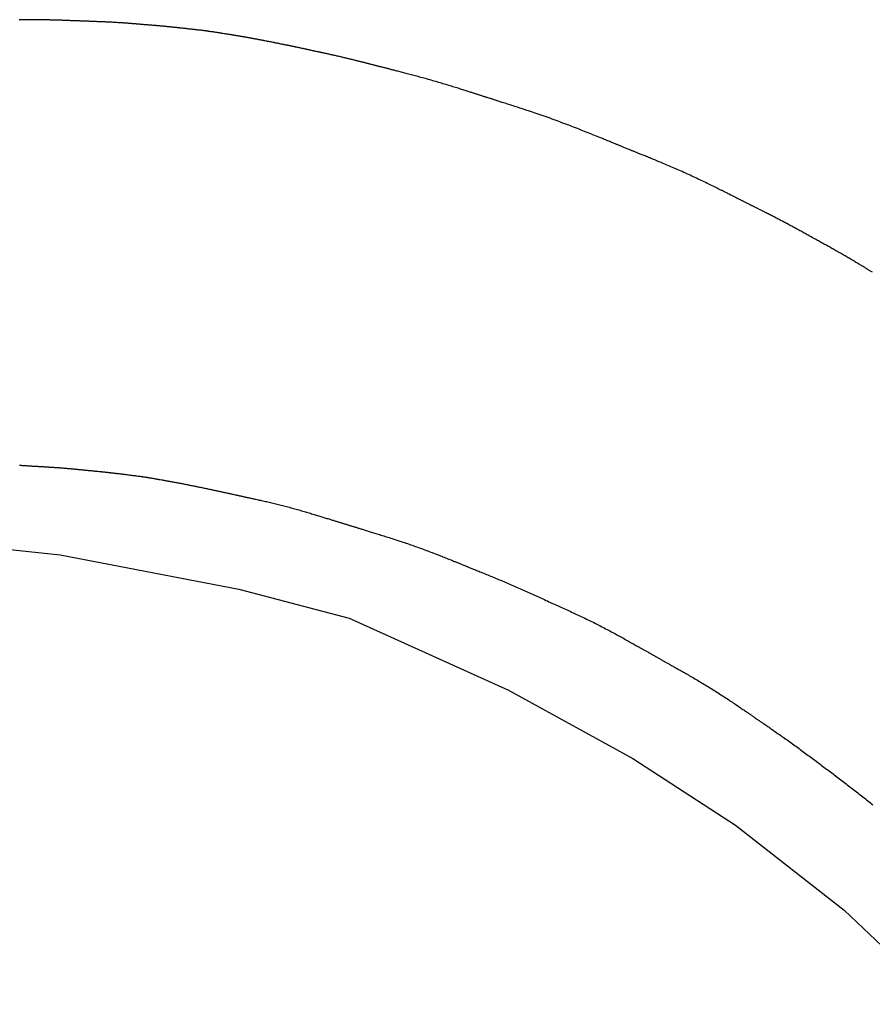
# Model space of a CAD drawing. Header units: millimetres. Extents: x -4577 to 1032787, y -66234 to 201209.
# Tile 146 of 256: x 4369.36 to 4371.07, y -8941 to -8939.02. Entities that reach past the tile are written whole.
import ezdxf

# ---------------------------------------------------------------- set-up
doc = ezdxf.new("R2010")
doc.units = ezdxf.units.MM
doc.linetypes.add('510_5_2OG_ELT_1004$0$11-07-22_DS_2OG$0$AUSGEZOGEN', pattern=[0])
doc.layers.add('510_5_2OG_ELT_1004$0$11-07-22_DS_2OG$0$EBENE_1', color=8, linetype='510_5_2OG_ELT_1004$0$11-07-22_DS_2OG$0$AUSGEZOGEN')

# ---------------------------------------------------------------- blocks, each defined once
blk = doc.blocks.new('510_5_2OG_ELT_1004')
at = {"layer": '510_5_2OG_ELT_1004$0$11-07-22_DS_2OG$0$EBENE_1'}
for p, q in [((4369.0801, -8940.0087), (4369.4435, -8940.0477)), ((4369.4435, -8940.0477), (4369.8019, -8940.1169)), ((4369.8019, -8940.1169), (4370.0228, -8940.1745)), ((4370.0228, -8940.1745), (4370.3426, -8940.3192)), ((4370.3426, -8940.3192), (4370.5917, -8940.4564)), ((4370.5917, -8940.4564), (4370.7981, -8940.5904)), ((4370.7981, -8940.5904), (4371.0157, -8940.7607)), ((4371.0157, -8940.7607), (4371.2155, -8940.9495))]:
    blk.add_line(p, q, dxfattribs=at)
for points in [[(4369.3617, -8939.868), (4369.3633, -8939.8681), (4369.3648, -8939.8681), (4369.3663, -8939.8682), (4369.3677, -8939.8683), (4369.3691, -8939.8684), (4369.3703, -8939.8685), (4369.3716, -8939.8685), (4369.3727, -8939.8686), (4369.3738, -8939.8687), (4369.3759, -8939.8688), (4369.3777, -8939.8689), (4369.3794, -8939.869), (4369.3808, -8939.8691), (4369.3822, -8939.8692), (4369.3834, -8939.8692), (4369.3854, -8939.8694), (4369.3871, -8939.8695), (4369.3885, -8939.8695), (4369.39, -8939.8696), (4369.3914, -8939.8697), (4369.393, -8939.8698), (4369.3948, -8939.8699), (4369.3958, -8939.87), (4369.3969, -8939.87), (4369.3981, -8939.8701), (4369.3994, -8939.8702), (4369.4008, -8939.8703), (4369.4024, -8939.8704), (4369.4041, -8939.8705), (4369.4069, -8939.8706), (4369.4079, -8939.8707), (4369.409, -8939.8707), (4369.4101, -8939.8708), (4369.4112, -8939.8709), (4369.4124, -8939.8709), (4369.4136, -8939.871), (4369.4148, -8939.8711), (4369.4161, -8939.8712), (4369.4174, -8939.8713), (4369.4187, -8939.8713), (4369.4201, -8939.8714), (4369.4214, -8939.8715), (4369.4228, -8939.8716), (4369.4242, -8939.8717), (4369.4257, -8939.8718), (4369.4271, -8939.8719), (4369.4286, -8939.872), (4369.4301, -8939.8721), (4369.4316, -8939.8722), (4369.4331, -8939.8723), (4369.4346, -8939.8724), (4369.4362, -8939.8725), (4369.4377, -8939.8726), (4369.4393, -8939.8727), (4369.4409, -8939.8728), (4369.4424, -8939.8729), (4369.444, -8939.8731), (4369.4456, -8939.8732), (4369.4472, -8939.8733), (4369.4487, -8939.8734), (4369.4503, -8939.8736), (4369.4519, -8939.8737), (4369.4535, -8939.8738), (4369.455, -8939.874), (4369.4566, -8939.8741), (4369.4581, -8939.8742), (4369.4596, -8939.8744), (4369.4612, -8939.8745), (4369.4627, -8939.8746), (4369.4642, -8939.8748), (4369.4656, -8939.8749), (4369.4671, -8939.875), (4369.4685, -8939.8752), (4369.4699, -8939.8753), (4369.4713, -8939.8754), (4369.4727, -8939.8755), (4369.4741, -8939.8757), (4369.4754, -8939.8758), (4369.4767, -8939.8759), (4369.4779, -8939.876), (4369.4791, -8939.8762), (4369.4803, -8939.8763), (4369.4815, -8939.8764), (4369.4826, -8939.8765), (4369.4837, -8939.8766), (4369.4847, -8939.8767), (4369.4867, -8939.8769), (4369.4884, -8939.8771), (4369.4901, -8939.8772), (4369.4915, -8939.8774), (4369.4928, -8939.8775), (4369.4939, -8939.8776), (4369.4959, -8939.8778), (4369.4974, -8939.878), (4369.4995, -8939.8782), (4369.5021, -8939.8784), (4369.5031, -8939.8785), (4369.5043, -8939.8787), (4369.5057, -8939.8788), (4369.5075, -8939.879), (4369.5085, -8939.8791), (4369.5096, -8939.8792), (4369.5109, -8939.8793), (4369.5122, -8939.8794), (4369.5137, -8939.8796), (4369.5153, -8939.8797), (4369.5171, -8939.8799), (4369.5189, -8939.8801), (4369.5217, -8939.8804), (4369.5227, -8939.8805), (4369.5238, -8939.8806), (4369.5248, -8939.8807), (4369.5259, -8939.8808), (4369.5269, -8939.8809), (4369.528, -8939.881), (4369.5291, -8939.8811), (4369.5302, -8939.8813), (4369.5313, -8939.8814), (4369.5324, -8939.8815), (4369.5336, -8939.8816), (4369.5347, -8939.8817), (4369.5359, -8939.8819), (4369.537, -8939.882), (4369.5382, -8939.8821), (4369.5393, -8939.8822), (4369.5405, -8939.8824), (4369.5417, -8939.8825), (4369.5428, -8939.8826), (4369.544, -8939.8828), (4369.5451, -8939.8829), (4369.5463, -8939.883), (4369.5475, -8939.8832), (4369.5486, -8939.8833), (4369.5497, -8939.8834), (4369.5509, -8939.8836), (4369.552, -8939.8837), (4369.5531, -8939.8838), (4369.5542, -8939.8839), (4369.5553, -8939.8841), (4369.5563, -8939.8842), (4369.5574, -8939.8843), (4369.5584, -8939.8844), (4369.5594, -8939.8846), (4369.5614, -8939.8848), (4369.5633, -8939.885), (4369.5651, -8939.8853), (4369.5667, -8939.8855), (4369.5683, -8939.8857), (4369.5697, -8939.8858), (4369.571, -8939.886), (4369.5721, -8939.8861), (4369.574, -8939.8864), (4369.5754, -8939.8865), (4369.5774, -8939.8868), (4369.5806, -8939.8872), (4369.5819, -8939.8873), (4369.5836, -8939.8876), (4369.5846, -8939.8877), (4369.5858, -8939.8878), (4369.5871, -8939.888), (4369.5885, -8939.8882), (4369.5901, -8939.8884), (4369.5917, -8939.8886), (4369.5934, -8939.8888), (4369.5952, -8939.889), (4369.5971, -8939.8893), (4369.6, -8939.8896), (4369.601, -8939.8898), (4369.602, -8939.8899), (4369.603, -8939.8901), (4369.604, -8939.8902), (4369.6051, -8939.8903), (4369.6061, -8939.8905), (4369.6071, -8939.8906), (4369.6082, -8939.8908), (4369.6092, -8939.8909), (4369.6103, -8939.8911), (4369.6113, -8939.8913), (4369.6124, -8939.8914), (4369.6135, -8939.8916), (4369.6145, -8939.8917), (4369.6156, -8939.8919), (4369.6166, -8939.8921), (4369.6176, -8939.8922), (4369.6187, -8939.8924), (4369.6197, -8939.8926), (4369.6207, -8939.8927), (4369.6217, -8939.8929), (4369.6237, -8939.8932), (4369.6256, -8939.8935), (4369.6274, -8939.8939), (4369.6292, -8939.8942), (4369.6309, -8939.8944), (4369.6325, -8939.8947), (4369.6341, -8939.895), (4369.6355, -8939.8952), (4369.6368, -8939.8955), (4369.6379, -8939.8957), (4369.6399, -8939.896), (4369.6414, -8939.8963), (4369.6437, -8939.8967), (4369.647, -8939.8973), (4369.6483, -8939.8975), (4369.65, -8939.8978), (4369.651, -8939.898), (4369.6521, -8939.8982), (4369.6533, -8939.8984), (4369.6546, -8939.8986), (4369.656, -8939.8989), (4369.6575, -8939.8991), (4369.6591, -8939.8994), (4369.6608, -8939.8997), (4369.6625, -8939.9), (4369.6642, -8939.9003), (4369.666, -8939.9007), (4369.6679, -8939.901), (4369.6697, -8939.9013), (4369.6716, -8939.9017), (4369.6735, -8939.902), (4369.6754, -8939.9024), (4369.6773, -8939.9028), (4369.6792, -8939.9031), (4369.6811, -8939.9035), (4369.683, -8939.9038), (4369.6849, -8939.9042), (4369.6868, -8939.9046), (4369.6886, -8939.9049), (4369.6905, -8939.9053), (4369.6924, -8939.9057), (4369.6943, -8939.9061), (4369.6962, -8939.9064), (4369.6981, -8939.9068), (4369.7, -8939.9072), (4369.7019, -8939.9076), (4369.7038, -8939.9079), (4369.7057, -8939.9083), (4369.7076, -8939.9087), (4369.7095, -8939.9091), (4369.7114, -8939.9094), (4369.7133, -8939.9098), (4369.7151, -8939.9102), (4369.717, -8939.9106), (4369.7189, -8939.911), (4369.7208, -8939.9113), (4369.7227, -8939.9117), (4369.7246, -8939.9121), (4369.7265, -8939.9125), (4369.7284, -8939.9129), (4369.7303, -8939.9133), (4369.7322, -8939.9137), (4369.734, -8939.9141), (4369.7359, -8939.9145), (4369.7378, -8939.9149), (4369.7397, -8939.9153), (4369.7416, -8939.9157), (4369.7435, -8939.9161), (4369.7454, -8939.9165), (4369.7472, -8939.9169), (4369.7491, -8939.9173), (4369.751, -8939.9177), (4369.7529, -8939.9181), (4369.7547, -8939.9185), (4369.7566, -8939.9189), (4369.7584, -8939.9193), (4369.7603, -8939.9197), (4369.7622, -8939.9201), (4369.764, -8939.9205), (4369.7659, -8939.9209), (4369.7677, -8939.9213), (4369.7696, -8939.9217), (4369.7714, -8939.9221), (4369.7732, -8939.9225), (4369.7751, -8939.9229), (4369.7769, -8939.9233), (4369.7788, -8939.9237), (4369.7806, -8939.9241), (4369.7824, -8939.9245), (4369.7843, -8939.9249), (4369.7861, -8939.9253), (4369.7879, -8939.9257), (4369.7898, -8939.9262), (4369.7916, -8939.9266), (4369.7945, -8939.9272), (4369.7955, -8939.9274), (4369.7965, -8939.9276), (4369.7975, -8939.9279), (4369.7986, -8939.9281), (4369.7997, -8939.9283), (4369.8008, -8939.9286), (4369.8019, -8939.9288), (4369.8031, -8939.9291), (4369.8043, -8939.9293), (4369.8055, -8939.9296), (4369.8068, -8939.9299), (4369.8081, -8939.9302), (4369.8094, -8939.9304), (4369.8108, -8939.9308), (4369.8123, -8939.9311), (4369.8138, -8939.9314), (4369.8153, -8939.9317), (4369.8169, -8939.9321), (4369.8185, -8939.9324), (4369.8202, -8939.9328), (4369.822, -8939.9332), (4369.8238, -8939.9336), (4369.8257, -8939.934), (4369.8276, -8939.9344), (4369.8296, -8939.9349), (4369.8317, -8939.9353), (4369.8338, -8939.9358), (4369.8359, -8939.9362), (4369.8381, -8939.9367), (4369.8404, -8939.9372), (4369.8427, -8939.9377), (4369.845, -8939.9383), (4369.8474, -8939.9388), (4369.8498, -8939.9393), (4369.8523, -8939.9399), (4369.8548, -8939.9405), (4369.8573, -8939.941), (4369.8598, -8939.9416), (4369.8624, -8939.9422), (4369.865, -8939.9428), (4369.8676, -8939.9435), (4369.8703, -8939.9441), (4369.8729, -8939.9447), (4369.8756, -8939.9454), (4369.8783, -8939.946), (4369.881, -8939.9467), (4369.8838, -8939.9474), (4369.8865, -8939.9481), (4369.8892, -8939.9488), (4369.892, -8939.9495), (4369.8947, -8939.9502), (4369.8975, -8939.9509), (4369.9002, -8939.9516), (4369.903, -8939.9523), (4369.9057, -8939.9531), (4369.9084, -8939.9538), (4369.9112, -8939.9546), (4369.9139, -8939.9553), (4369.9166, -8939.9561), (4369.9193, -8939.9568), (4369.9219, -8939.9576), (4369.9246, -8939.9584), (4369.9272, -8939.9591), (4369.9299, -8939.9599), (4369.9325, -8939.9606), (4369.9351, -8939.9614), (4369.9376, -8939.9622), (4369.9402, -8939.9629), (4369.9427, -8939.9637), (4369.9452, -8939.9644), (4369.9476, -8939.9652), (4369.9501, -8939.9659), (4369.9525, -8939.9666), (4369.9548, -8939.9673), (4369.9572, -8939.968), (4369.9595, -8939.9687), (4369.9617, -8939.9694), (4369.9639, -8939.9701), (4369.9661, -8939.9708), (4369.9683, -8939.9714), (4369.9704, -8939.9721), (4369.9724, -8939.9727), (4369.9744, -8939.9733), (4369.9764, -8939.974), (4369.9783, -8939.9745), (4369.9802, -8939.9751), (4369.982, -8939.9757), (4369.9839, -8939.9763), (4369.9856, -8939.9768), (4369.9874, -8939.9773), (4369.9891, -8939.9779), (4369.9907, -8939.9784), (4369.9924, -8939.9789), (4369.994, -8939.9794), (4369.9956, -8939.9799), (4369.9971, -8939.9803), (4369.9986, -8939.9808), (4370.0002, -8939.9813), (4370.0016, -8939.9817), (4370.0031, -8939.9822), (4370.0046, -8939.9826), (4370.006, -8939.9831), (4370.0074, -8939.9835), (4370.0088, -8939.9839), (4370.0102, -8939.9844), (4370.0116, -8939.9848), (4370.013, -8939.9852), (4370.0143, -8939.9856), (4370.0157, -8939.9861), (4370.0171, -8939.9865), (4370.0184, -8939.9869), (4370.0198, -8939.9873), (4370.0211, -8939.9877), (4370.0225, -8939.9881), (4370.0238, -8939.9886), (4370.0252, -8939.989), (4370.0265, -8939.9894), (4370.0279, -8939.9898), (4370.0293, -8939.9903), (4370.0307, -8939.9907), (4370.0322, -8939.9911), (4370.0336, -8939.9916), (4370.0351, -8939.992), (4370.0365, -8939.9925), (4370.0381, -8939.993), (4370.0396, -8939.9934), (4370.0412, -8939.9939), (4370.0428, -8939.9944), (4370.0444, -8939.9949), (4370.0461, -8939.9954), (4370.0478, -8939.9959), (4370.0495, -8939.9965), (4370.0513, -8939.997), (4370.0531, -8939.9976), (4370.055, -8939.9982), (4370.0569, -8939.9988), (4370.0589, -8939.9994), (4370.0609, -8940), (4370.0629, -8940.0006), (4370.0651, -8940.0013), (4370.0673, -8940.002), (4370.0695, -8940.0026), (4370.0718, -8940.0034), (4370.0742, -8940.0041), (4370.0766, -8940.0048), (4370.0791, -8940.0056), (4370.0816, -8940.0064), (4370.0842, -8940.0072), (4370.0868, -8940.008), (4370.0895, -8940.0088), (4370.0922, -8940.0097), (4370.095, -8940.0106), (4370.0978, -8940.0114), (4370.1006, -8940.0123), (4370.1035, -8940.0132), (4370.1064, -8940.0142), (4370.1093, -8940.0151), (4370.1123, -8940.0161), (4370.1153, -8940.017), (4370.1183, -8940.018), (4370.1214, -8940.019), (4370.1244, -8940.02), (4370.1275, -8940.021), (4370.1306, -8940.0221), (4370.1337, -8940.0231), (4370.1368, -8940.0242), (4370.14, -8940.0252), (4370.1431, -8940.0263), (4370.1463, -8940.0274), (4370.1494, -8940.0285), (4370.1526, -8940.0296), (4370.1557, -8940.0307), (4370.1589, -8940.0318), (4370.162, -8940.033), (4370.1652, -8940.0341), (4370.1683, -8940.0352), (4370.1714, -8940.0364), (4370.1745, -8940.0375), (4370.1775, -8940.0387), (4370.1805, -8940.0398), (4370.1836, -8940.0409), (4370.1865, -8940.0421), (4370.1895, -8940.0432), (4370.1923, -8940.0443), (4370.1952, -8940.0454), (4370.198, -8940.0465), (4370.2008, -8940.0476), (4370.2035, -8940.0486), (4370.2061, -8940.0497), (4370.2087, -8940.0507), (4370.2112, -8940.0517), (4370.2137, -8940.0527), (4370.2161, -8940.0536), (4370.2184, -8940.0545), (4370.2206, -8940.0554), (4370.2228, -8940.0563), (4370.2248, -8940.0571), (4370.2268, -8940.0579), (4370.2287, -8940.0587), (4370.2305, -8940.0594), (4370.2322, -8940.0601), (4370.2339, -8940.0608), (4370.2354, -8940.0614), (4370.2368, -8940.0619), (4370.2381, -8940.0625), (4370.2393, -8940.063), (4370.2404, -8940.0634), (4370.2415, -8940.0638), (4370.2433, -8940.0646), (4370.2449, -8940.0652), (4370.2461, -8940.0657), (4370.248, -8940.0665), (4370.249, -8940.0669), (4370.2509, -8940.0677), (4370.2523, -8940.0682), (4370.2533, -8940.0686), (4370.2546, -8940.0691), (4370.257, -8940.0701), (4370.2579, -8940.0705), (4370.259, -8940.0709), (4370.2601, -8940.0714), (4370.2613, -8940.0719), (4370.2626, -8940.0724), (4370.264, -8940.0729), (4370.2655, -8940.0735), (4370.2671, -8940.0742), (4370.2688, -8940.0749), (4370.2706, -8940.0756), (4370.2724, -8940.0764), (4370.2744, -8940.0772), (4370.2765, -8940.078), (4370.2786, -8940.0789), (4370.2808, -8940.0798), (4370.2831, -8940.0807), (4370.2854, -8940.0816), (4370.2879, -8940.0826), (4370.2904, -8940.0836), (4370.2929, -8940.0847), (4370.2955, -8940.0858), (4370.2982, -8940.0869), (4370.3009, -8940.088), (4370.3036, -8940.0891), (4370.3064, -8940.0903), (4370.3093, -8940.0914), (4370.3121, -8940.0926), (4370.315, -8940.0938), (4370.318, -8940.0951), (4370.3209, -8940.0963), (4370.3239, -8940.0976), (4370.3269, -8940.0988), (4370.3299, -8940.1001), (4370.333, -8940.1014), (4370.336, -8940.1027), (4370.339, -8940.104), (4370.3421, -8940.1053), (4370.3451, -8940.1066), (4370.3482, -8940.1079), (4370.3512, -8940.1092), (4370.3542, -8940.1105), (4370.3573, -8940.1119), (4370.3603, -8940.1132), (4370.3634, -8940.1145), (4370.3664, -8940.1159), (4370.3694, -8940.1172), (4370.3724, -8940.1185), (4370.3755, -8940.1199), (4370.3785, -8940.1212), (4370.3815, -8940.1226), (4370.3845, -8940.1239), (4370.3876, -8940.1253), (4370.3906, -8940.1267), (4370.3936, -8940.128), (4370.3966, -8940.1294), (4370.3997, -8940.1307), (4370.4027, -8940.1321), (4370.4057, -8940.1335), (4370.4087, -8940.1348), (4370.4117, -8940.1362), (4370.4147, -8940.1376), (4370.4178, -8940.139), (4370.4208, -8940.1403), (4370.4238, -8940.1417), (4370.4268, -8940.1431), (4370.4298, -8940.1444), (4370.4328, -8940.1458), (4370.4359, -8940.1472), (4370.4389, -8940.1486), (4370.4419, -8940.1499), (4370.4449, -8940.1513), (4370.4479, -8940.1527), (4370.4509, -8940.1541), (4370.4539, -8940.1554), (4370.457, -8940.1568), (4370.46, -8940.1582), (4370.463, -8940.1596), (4370.466, -8940.161), (4370.469, -8940.1624), (4370.472, -8940.1638), (4370.475, -8940.1652), (4370.478, -8940.1666), (4370.481, -8940.168), (4370.484, -8940.1694), (4370.487, -8940.1708), (4370.49, -8940.1722), (4370.493, -8940.1736), (4370.4959, -8940.1751), (4370.4989, -8940.1765), (4370.5019, -8940.178), (4370.5049, -8940.1794), (4370.5079, -8940.1809), (4370.5108, -8940.1823), (4370.5138, -8940.1838), (4370.5168, -8940.1853), (4370.5197, -8940.1868), (4370.5227, -8940.1883), (4370.5256, -8940.1898), (4370.5286, -8940.1913), (4370.5315, -8940.1928), (4370.5344, -8940.1943), (4370.5373, -8940.1959), (4370.5402, -8940.1974), (4370.5431, -8940.1989), (4370.546, -8940.2004), (4370.5488, -8940.202), (4370.5516, -8940.2035), (4370.5544, -8940.205), (4370.5572, -8940.2065), (4370.5599, -8940.208), (4370.5626, -8940.2094), (4370.5653, -8940.2109), (4370.568, -8940.2124), (4370.5706, -8940.2138), (4370.5731, -8940.2152), (4370.5757, -8940.2166), (4370.5781, -8940.218), (4370.5806, -8940.2194), (4370.583, -8940.2207), (4370.5853, -8940.222), (4370.5876, -8940.2233), (4370.5899, -8940.2246), (4370.5921, -8940.2258), (4370.5942, -8940.227), (4370.5963, -8940.2282), (4370.5983, -8940.2293), (4370.6002, -8940.2304), (4370.6021, -8940.2315), (4370.6039, -8940.2325), (4370.6057, -8940.2335), (4370.6074, -8940.2345), (4370.6091, -8940.2354), (4370.6107, -8940.2363), (4370.6122, -8940.2372), (4370.6137, -8940.238), (4370.6152, -8940.2389), (4370.6166, -8940.2397), (4370.6179, -8940.2404), (4370.6193, -8940.2412), (4370.6205, -8940.2419), (4370.6218, -8940.2426), (4370.623, -8940.2433), (4370.6242, -8940.244), (4370.6253, -8940.2446), (4370.6265, -8940.2452), (4370.6276, -8940.2459), (4370.6286, -8940.2465), (4370.6297, -8940.2471), (4370.6307, -8940.2476), (4370.6317, -8940.2482), (4370.6327, -8940.2488), (4370.6337, -8940.2493), (4370.6347, -8940.2499), (4370.6357, -8940.2504), (4370.6366, -8940.251), (4370.6376, -8940.2515), (4370.6385, -8940.2521), (4370.6395, -8940.2526), (4370.6405, -8940.2531), (4370.6414, -8940.2537), (4370.6424, -8940.2542), (4370.6434, -8940.2548), (4370.6443, -8940.2553), (4370.6453, -8940.2559), (4370.6464, -8940.2565), (4370.6474, -8940.2571), (4370.6484, -8940.2577), (4370.6495, -8940.2583), (4370.6506, -8940.2589), (4370.6517, -8940.2595), (4370.6529, -8940.2602), (4370.6541, -8940.2608), (4370.6553, -8940.2615), (4370.6565, -8940.2622), (4370.6578, -8940.2629), (4370.6591, -8940.2637), (4370.6605, -8940.2644), (4370.6619, -8940.2652), (4370.6633, -8940.266), (4370.6648, -8940.2669), (4370.6663, -8940.2678), (4370.6679, -8940.2687), (4370.6696, -8940.2696), (4370.6713, -8940.2705), (4370.673, -8940.2715), (4370.6748, -8940.2726), (4370.6767, -8940.2736), (4370.6786, -8940.2747), (4370.6806, -8940.2758), (4370.6827, -8940.277), (4370.6848, -8940.2782), (4370.687, -8940.2794), (4370.6892, -8940.2807), (4370.6915, -8940.282), (4370.6938, -8940.2833), (4370.6962, -8940.2846), (4370.6986, -8940.286), (4370.701, -8940.2874), (4370.7035, -8940.2888), (4370.706, -8940.2903), (4370.7086, -8940.2918), (4370.7112, -8940.2933), (4370.7138, -8940.2948), (4370.7164, -8940.2963), (4370.7191, -8940.2979), (4370.7218, -8940.2995), (4370.7245, -8940.3011), (4370.7272, -8940.3027), (4370.7299, -8940.3043), (4370.7327, -8940.306), (4370.7355, -8940.3076), (4370.7382, -8940.3093), (4370.741, -8940.311), (4370.7438, -8940.3127), (4370.7466, -8940.3144), (4370.7494, -8940.3161), (4370.7522, -8940.3179), (4370.7549, -8940.3196), (4370.7577, -8940.3214), (4370.7605, -8940.3231), (4370.7632, -8940.3249), (4370.7659, -8940.3266), (4370.7686, -8940.3283), (4370.7713, -8940.3301), (4370.774, -8940.3318), (4370.7766, -8940.3335), (4370.7792, -8940.3352), (4370.7818, -8940.3369), (4370.7843, -8940.3386), (4370.7868, -8940.3403), (4370.7893, -8940.3419), (4370.7917, -8940.3435), (4370.7941, -8940.3451), (4370.7964, -8940.3466), (4370.7986, -8940.3482), (4370.8008, -8940.3496), (4370.803, -8940.3511), (4370.8051, -8940.3525), (4370.8071, -8940.3539), (4370.809, -8940.3552), (4370.8109, -8940.3565), (4370.8127, -8940.3577), (4370.8144, -8940.3589), (4370.8161, -8940.36), (4370.8177, -8940.3611), (4370.8192, -8940.3621), (4370.8205, -8940.3631), (4370.8219, -8940.364), (4370.8231, -8940.3648), (4370.8242, -8940.3656), (4370.8253, -8940.3664), (4370.8263, -8940.367), (4370.8272, -8940.3676), (4370.8288, -8940.3687), (4370.8301, -8940.3697), (4370.8312, -8940.3704), (4370.8327, -8940.3715), (4370.8336, -8940.3721), (4370.8347, -8940.3728), (4370.8362, -8940.3739), (4370.8371, -8940.3745), (4370.8382, -8940.3752), (4370.8403, -8940.3767), (4370.8411, -8940.3772), (4370.842, -8940.3778), (4370.843, -8940.3785), (4370.844, -8940.3792), (4370.8452, -8940.38), (4370.8464, -8940.3809), (4370.8477, -8940.3818), (4370.8491, -8940.3827), (4370.8506, -8940.3837), (4370.8522, -8940.3848), (4370.8538, -8940.3859), (4370.8555, -8940.3871), (4370.8573, -8940.3884), (4370.8592, -8940.3897), (4370.8611, -8940.391), (4370.8631, -8940.3924), (4370.8652, -8940.3938), (4370.8673, -8940.3953), (4370.8695, -8940.3968), (4370.8717, -8940.3983), (4370.874, -8940.3999), (4370.8763, -8940.4015), (4370.8787, -8940.4032), (4370.8811, -8940.4049), (4370.8836, -8940.4066), (4370.8861, -8940.4083), (4370.8886, -8940.4101), (4370.8911, -8940.4119), (4370.8937, -8940.4137), (4370.8963, -8940.4155), (4370.8989, -8940.4174), (4370.9015, -8940.4192), (4370.9042, -8940.4211), (4370.9068, -8940.423), (4370.9095, -8940.4249), (4370.9121, -8940.4268), (4370.9148, -8940.4287), (4370.9174, -8940.4306), (4370.9201, -8940.4325), (4370.9227, -8940.4345), (4370.9254, -8940.4364), (4370.928, -8940.4383), (4370.9307, -8940.4403), (4370.9333, -8940.4422), (4370.9359, -8940.4441), (4370.9386, -8940.4461), (4370.9412, -8940.448), (4370.9439, -8940.45), (4370.9465, -8940.4519), (4370.9491, -8940.4539), (4370.9517, -8940.4558), (4370.9544, -8940.4578), (4370.957, -8940.4597), (4370.9596, -8940.4617), (4370.9622, -8940.4636), (4370.9649, -8940.4656), (4370.9675, -8940.4676), (4370.9701, -8940.4695), (4370.9727, -8940.4715), (4370.9753, -8940.4735), (4370.9779, -8940.4754), (4370.9806, -8940.4774), (4370.9832, -8940.4794), (4370.9858, -8940.4814), (4370.9884, -8940.4833), (4370.991, -8940.4853), (4370.9936, -8940.4873), (4370.9962, -8940.4892), (4370.9989, -8940.4912), (4371.0015, -8940.4932), (4371.0041, -8940.4952), (4371.0067, -8940.4971), (4371.0093, -8940.4991), (4371.0119, -8940.5011), (4371.0145, -8940.5031), (4371.0171, -8940.505), (4371.0197, -8940.507), (4371.0223, -8940.509), (4371.0249, -8940.511), (4371.0275, -8940.513), (4371.0301, -8940.515), (4371.0327, -8940.517), (4371.0353, -8940.519), (4371.0379, -8940.521), (4371.0405, -8940.523), (4371.0431, -8940.525), (4371.0456, -8940.527), (4371.0482, -8940.5291), (4371.0508, -8940.5311), (4371.0533, -8940.5331), (4371.0559, -8940.5352), (4371.0585, -8940.5372), (4371.061, -8940.5393), (4371.0635, -8940.5413), (4371.0661, -8940.5434), (4371.0686, -8940.5455), (4371.0711, -8940.5475), (4371.0737, -8940.5496)], [(4371.0725, -8939.4806), (4371.0714, -8939.4799), (4371.0702, -8939.4792), (4371.0689, -8939.4785), (4371.0677, -8939.4777), (4371.0663, -8939.4769), (4371.0649, -8939.476), (4371.0635, -8939.4752), (4371.062, -8939.4743), (4371.0605, -8939.4734), (4371.059, -8939.4724), (4371.0574, -8939.4715), (4371.0558, -8939.4705), (4371.0541, -8939.4695), (4371.0524, -8939.4685), (4371.0507, -8939.4674), (4371.0489, -8939.4664), (4371.0471, -8939.4653), (4371.0453, -8939.4642), (4371.0434, -8939.4631), (4371.0416, -8939.462), (4371.0397, -8939.4609), (4371.0378, -8939.4597), (4371.0358, -8939.4586), (4371.0339, -8939.4574), (4371.0319, -8939.4563), (4371.0299, -8939.4551), (4371.0279, -8939.4539), (4371.0259, -8939.4528), (4371.0239, -8939.4516), (4371.0219, -8939.4504), (4371.0199, -8939.4492), (4371.0178, -8939.448), (4371.0158, -8939.4468), (4371.0137, -8939.4457), (4371.0117, -8939.4445), (4371.0097, -8939.4433), (4371.0076, -8939.4421), (4371.0056, -8939.441), (4371.0035, -8939.4398), (4371.0015, -8939.4386), (4370.9994, -8939.4375), (4370.9974, -8939.4363), (4370.9953, -8939.4352), (4370.9933, -8939.434), (4370.9912, -8939.4328), (4370.9892, -8939.4317), (4370.9871, -8939.4305), (4370.985, -8939.4294), (4370.983, -8939.4282), (4370.9809, -8939.4271), (4370.9789, -8939.4259), (4370.9768, -8939.4248), (4370.9748, -8939.4236), (4370.9727, -8939.4225), (4370.9706, -8939.4214), (4370.9686, -8939.4202), (4370.9665, -8939.4191), (4370.9644, -8939.4179), (4370.9624, -8939.4168), (4370.9603, -8939.4156), (4370.9583, -8939.4145), (4370.9562, -8939.4134), (4370.9541, -8939.4122), (4370.9521, -8939.4111), (4370.95, -8939.4099), (4370.9479, -8939.4088), (4370.9459, -8939.4077), (4370.9438, -8939.4065), (4370.9418, -8939.4054), (4370.9397, -8939.4042), (4370.9376, -8939.4031), (4370.9356, -8939.402), (4370.9335, -8939.4008), (4370.9314, -8939.3997), (4370.9294, -8939.3986), (4370.9273, -8939.3974), (4370.9252, -8939.3963), (4370.9232, -8939.3952), (4370.9211, -8939.394), (4370.919, -8939.3929), (4370.917, -8939.3918), (4370.9149, -8939.3907), (4370.9128, -8939.3895), (4370.9107, -8939.3884), (4370.9087, -8939.3873), (4370.9066, -8939.3862), (4370.9045, -8939.3851), (4370.9024, -8939.3839), (4370.9004, -8939.3828), (4370.8983, -8939.3817), (4370.8962, -8939.3806), (4370.8941, -8939.3795), (4370.892, -8939.3784), (4370.8899, -8939.3773), (4370.8879, -8939.3762), (4370.8858, -8939.3751), (4370.8837, -8939.374), (4370.8816, -8939.373), (4370.8796, -8939.3719), (4370.8775, -8939.3708), (4370.8755, -8939.3698), (4370.8734, -8939.3687), (4370.8714, -8939.3677), (4370.8694, -8939.3667), (4370.8674, -8939.3656), (4370.8655, -8939.3646), (4370.8635, -8939.3636), (4370.8616, -8939.3627), (4370.8597, -8939.3617), (4370.8578, -8939.3608), (4370.856, -8939.3598), (4370.8542, -8939.3589), (4370.8524, -8939.358), (4370.8507, -8939.3571), (4370.849, -8939.3563), (4370.8473, -8939.3554), (4370.8457, -8939.3546), (4370.8441, -8939.3538), (4370.8426, -8939.353), (4370.8411, -8939.3523), (4370.8396, -8939.3516), (4370.8382, -8939.3509), (4370.8369, -8939.3502), (4370.8356, -8939.3495), (4370.8344, -8939.3489), (4370.8332, -8939.3483), (4370.832, -8939.3477), (4370.8309, -8939.3472), (4370.8298, -8939.3466), (4370.8288, -8939.3461), (4370.8278, -8939.3456), (4370.8269, -8939.3452), (4370.8251, -8939.3443), (4370.8235, -8939.3434), (4370.822, -8939.3427), (4370.8205, -8939.342), (4370.8192, -8939.3413), (4370.818, -8939.3407), (4370.8168, -8939.3401), (4370.8156, -8939.3395), (4370.8145, -8939.3389), (4370.8134, -8939.3384), (4370.8124, -8939.3378), (4370.8113, -8939.3373), (4370.8101, -8939.3367), (4370.809, -8939.3361), (4370.8077, -8939.3355), (4370.8063, -8939.3348), (4370.8048, -8939.3341), (4370.8023, -8939.3328), (4370.8013, -8939.3323), (4370.8003, -8939.3318), (4370.7993, -8939.3313), (4370.7982, -8939.3307), (4370.797, -8939.3302), (4370.7958, -8939.3295), (4370.7945, -8939.3289), (4370.7932, -8939.3282), (4370.7918, -8939.3275), (4370.7903, -8939.3267), (4370.7887, -8939.326), (4370.7871, -8939.3251), (4370.7853, -8939.3243), (4370.7835, -8939.3233), (4370.7816, -8939.3224), (4370.7796, -8939.3214), (4370.7775, -8939.3203), (4370.7754, -8939.3193), (4370.7732, -8939.3181), (4370.7709, -8939.317), (4370.7685, -8939.3158), (4370.766, -8939.3146), (4370.7635, -8939.3133), (4370.761, -8939.3121), (4370.7583, -8939.3108), (4370.7556, -8939.3094), (4370.7529, -8939.3081), (4370.7501, -8939.3067), (4370.7473, -8939.3053), (4370.7444, -8939.3039), (4370.7414, -8939.3025), (4370.7385, -8939.301), (4370.7354, -8939.2996), (4370.7324, -8939.2981), (4370.7293, -8939.2966), (4370.7262, -8939.2952), (4370.7231, -8939.2937), (4370.7199, -8939.2922), (4370.7167, -8939.2907), (4370.7135, -8939.2892), (4370.7103, -8939.2877), (4370.7071, -8939.2862), (4370.7039, -8939.2847), (4370.7006, -8939.2833), (4370.6974, -8939.2818), (4370.6942, -8939.2803), (4370.6909, -8939.2789), (4370.6877, -8939.2774), (4370.6844, -8939.276), (4370.6812, -8939.2746), (4370.678, -8939.2732), (4370.6748, -8939.2718), (4370.6717, -8939.2704), (4370.6685, -8939.2691), (4370.6654, -8939.2678), (4370.6623, -8939.2664), (4370.6592, -8939.2651), (4370.6562, -8939.2639), (4370.6532, -8939.2626), (4370.6502, -8939.2614), (4370.6473, -8939.2601), (4370.6445, -8939.2589), (4370.6416, -8939.2578), (4370.6389, -8939.2566), (4370.6362, -8939.2555), (4370.6335, -8939.2544), (4370.6309, -8939.2533), (4370.6284, -8939.2523), (4370.6259, -8939.2513), (4370.6235, -8939.2503), (4370.6212, -8939.2493), (4370.6189, -8939.2484), (4370.6167, -8939.2475), (4370.6146, -8939.2467), (4370.6126, -8939.2459), (4370.6107, -8939.2451), (4370.6088, -8939.2443), (4370.607, -8939.2436), (4370.6053, -8939.2429), (4370.6036, -8939.2422), (4370.6021, -8939.2416), (4370.6005, -8939.2409), (4370.5991, -8939.2403), (4370.5977, -8939.2398), (4370.5963, -8939.2392), (4370.595, -8939.2387), (4370.5938, -8939.2382), (4370.5926, -8939.2377), (4370.5914, -8939.2372), (4370.5903, -8939.2368), (4370.5893, -8939.2363), (4370.5882, -8939.2359), (4370.5872, -8939.2355), (4370.5862, -8939.2351), (4370.5844, -8939.2343), (4370.5826, -8939.2336), (4370.5809, -8939.2329), (4370.5792, -8939.2322), (4370.5776, -8939.2316), (4370.5759, -8939.2309), (4370.5742, -8939.2302), (4370.5725, -8939.2295), (4370.5707, -8939.2288), (4370.5697, -8939.2284), (4370.5688, -8939.228), (4370.5678, -8939.2276), (4370.5667, -8939.2271), (4370.5656, -8939.2267), (4370.5645, -8939.2262), (4370.5633, -8939.2257), (4370.562, -8939.2252), (4370.5608, -8939.2247), (4370.5594, -8939.2242), (4370.558, -8939.2236), (4370.5565, -8939.223), (4370.5549, -8939.2223), (4370.5533, -8939.2217), (4370.5516, -8939.221), (4370.5498, -8939.2203), (4370.548, -8939.2195), (4370.546, -8939.2187), (4370.544, -8939.2179), (4370.5418, -8939.217), (4370.5396, -8939.2161), (4370.5373, -8939.2151), (4370.5348, -8939.2142), (4370.5323, -8939.2131), (4370.5297, -8939.212), (4370.5269, -8939.2109), (4370.5241, -8939.2098), (4370.5212, -8939.2086), (4370.5182, -8939.2074), (4370.5152, -8939.2062), (4370.512, -8939.2049), (4370.5088, -8939.2036), (4370.5055, -8939.2023), (4370.5021, -8939.2009), (4370.4987, -8939.1996), (4370.4952, -8939.1982), (4370.4917, -8939.1968), (4370.4881, -8939.1954), (4370.4844, -8939.1939), (4370.4807, -8939.1925), (4370.477, -8939.191), (4370.4732, -8939.1896), (4370.4694, -8939.1881), (4370.4656, -8939.1866), (4370.4617, -8939.1851), (4370.4578, -8939.1837), (4370.4538, -8939.1822), (4370.4499, -8939.1807), (4370.4459, -8939.1792), (4370.4419, -8939.1777), (4370.4379, -8939.1763), (4370.4339, -8939.1748), (4370.4299, -8939.1734), (4370.4259, -8939.1719), (4370.4219, -8939.1705), (4370.4179, -8939.1691), (4370.414, -8939.1677), (4370.41, -8939.1663), (4370.406, -8939.165), (4370.4021, -8939.1636), (4370.3982, -8939.1623), (4370.3944, -8939.161), (4370.3906, -8939.1597), (4370.3868, -8939.1584), (4370.383, -8939.1571), (4370.3793, -8939.1559), (4370.3757, -8939.1547), (4370.3721, -8939.1535), (4370.3686, -8939.1524), (4370.3652, -8939.1512), (4370.3618, -8939.1501), (4370.3585, -8939.1491), (4370.3552, -8939.148), (4370.3521, -8939.147), (4370.349, -8939.146), (4370.346, -8939.145), (4370.3431, -8939.1441), (4370.3403, -8939.1432), (4370.3376, -8939.1423), (4370.335, -8939.1415), (4370.3326, -8939.1407), (4370.3302, -8939.14), (4370.3279, -8939.1393), (4370.3258, -8939.1386), (4370.3238, -8939.1379), (4370.3219, -8939.1373), (4370.32, -8939.1367), (4370.3183, -8939.1362), (4370.3167, -8939.1357), (4370.3151, -8939.1352), (4370.3137, -8939.1347), (4370.3123, -8939.1343), (4370.311, -8939.1338), (4370.3098, -8939.1335), (4370.3086, -8939.1331), (4370.3075, -8939.1327), (4370.3065, -8939.1324), (4370.3046, -8939.1318), (4370.3029, -8939.1313), (4370.3014, -8939.1308), (4370.3001, -8939.1304), (4370.2988, -8939.13), (4370.2976, -8939.1296), (4370.2965, -8939.1292), (4370.2954, -8939.1289), (4370.2943, -8939.1285), (4370.2931, -8939.1281), (4370.2919, -8939.1278), (4370.2906, -8939.1273), (4370.2892, -8939.1269), (4370.2877, -8939.1264), (4370.2861, -8939.1259), (4370.2843, -8939.1253), (4370.2833, -8939.125), (4370.2823, -8939.1247), (4370.2813, -8939.1244), (4370.2801, -8939.124), (4370.279, -8939.1236), (4370.2777, -8939.1232), (4370.2764, -8939.1228), (4370.2751, -8939.1224), (4370.2737, -8939.1219), (4370.2722, -8939.1215), (4370.2706, -8939.121), (4370.269, -8939.1204), (4370.2673, -8939.1199), (4370.2655, -8939.1193), (4370.2636, -8939.1187), (4370.2617, -8939.1181), (4370.2597, -8939.1175), (4370.2576, -8939.1168), (4370.2554, -8939.1161), (4370.2532, -8939.1154), (4370.2509, -8939.1147), (4370.2486, -8939.114), (4370.2462, -8939.1132), (4370.2438, -8939.1124), (4370.2413, -8939.1117), (4370.2387, -8939.1109), (4370.2361, -8939.1101), (4370.2335, -8939.1092), (4370.2308, -8939.1084), (4370.2281, -8939.1076), (4370.2254, -8939.1067), (4370.2226, -8939.1059), (4370.2198, -8939.105), (4370.217, -8939.1042), (4370.2141, -8939.1033), (4370.2112, -8939.1024), (4370.2083, -8939.1016), (4370.2054, -8939.1007), (4370.2025, -8939.0998), (4370.1995, -8939.099), (4370.1966, -8939.0981), (4370.1936, -8939.0972), (4370.1906, -8939.0964), (4370.1877, -8939.0955), (4370.1847, -8939.0947), (4370.1817, -8939.0939), (4370.1788, -8939.093), (4370.1758, -8939.0922), (4370.1729, -8939.0914), (4370.17, -8939.0906), (4370.167, -8939.0898), (4370.1642, -8939.089), (4370.1613, -8939.0882), (4370.1585, -8939.0875), (4370.1557, -8939.0867), (4370.1529, -8939.086), (4370.1501, -8939.0852), (4370.1474, -8939.0845), (4370.1448, -8939.0838), (4370.1421, -8939.0831), (4370.1396, -8939.0824), (4370.137, -8939.0818), (4370.1345, -8939.0811), (4370.1321, -8939.0805), (4370.1297, -8939.0799), (4370.1274, -8939.0793), (4370.1252, -8939.0787), (4370.123, -8939.0781), (4370.1208, -8939.0776), (4370.1188, -8939.0771), (4370.1168, -8939.0765), (4370.1149, -8939.0761), (4370.1131, -8939.0756), (4370.1113, -8939.0751), (4370.1096, -8939.0747), (4370.108, -8939.0743), (4370.1065, -8939.0739), (4370.1051, -8939.0735), (4370.1037, -8939.0732), (4370.1023, -8939.0728), (4370.1011, -8939.0725), (4370.0999, -8939.0722), (4370.0987, -8939.0719), (4370.0976, -8939.0716), (4370.0966, -8939.0714), (4370.0946, -8939.0709), (4370.0929, -8939.0704), (4370.0912, -8939.07), (4370.0897, -8939.0696), (4370.0883, -8939.0692), (4370.087, -8939.0689), (4370.0858, -8939.0686), (4370.0846, -8939.0683), (4370.0834, -8939.068), (4370.0822, -8939.0677), (4370.081, -8939.0674), (4370.0798, -8939.0671), (4370.0786, -8939.0667), (4370.0773, -8939.0664), (4370.0759, -8939.0661), (4370.0745, -8939.0657), (4370.073, -8939.0653), (4370.0715, -8939.0649), (4370.0698, -8939.0645), (4370.068, -8939.064), (4370.0661, -8939.0636), (4370.0651, -8939.0633), (4370.0641, -8939.063), (4370.063, -8939.0628), (4370.0619, -8939.0625), (4370.0608, -8939.0622), (4370.0596, -8939.0619), (4370.0584, -8939.0616), (4370.0571, -8939.0612), (4370.0558, -8939.0609), (4370.0545, -8939.0606), (4370.0531, -8939.0602), (4370.0517, -8939.0599), (4370.0502, -8939.0595), (4370.0488, -8939.0591), (4370.0473, -8939.0587), (4370.0457, -8939.0583), (4370.0442, -8939.058), (4370.0426, -8939.0576), (4370.041, -8939.0571), (4370.0394, -8939.0567), (4370.0377, -8939.0563), (4370.036, -8939.0559), (4370.0343, -8939.0555), (4370.0326, -8939.0551), (4370.0309, -8939.0546), (4370.0291, -8939.0542), (4370.0274, -8939.0538), (4370.0256, -8939.0533), (4370.0238, -8939.0529), (4370.022, -8939.0525), (4370.0202, -8939.052), (4370.0184, -8939.0516), (4370.0166, -8939.0511), (4370.0148, -8939.0507), (4370.013, -8939.0503), (4370.0111, -8939.0498), (4370.0093, -8939.0494), (4370.0075, -8939.049), (4370.0057, -8939.0486), (4370.0038, -8939.0481), (4370.002, -8939.0477), (4370.0002, -8939.0473), (4369.9984, -8939.0469), (4369.9966, -8939.0465), (4369.9949, -8939.0461), (4369.9931, -8939.0457), (4369.9914, -8939.0453), (4369.9897, -8939.0449), (4369.9879, -8939.0445), (4369.9863, -8939.0442), (4369.9846, -8939.0438), (4369.983, -8939.0434), (4369.9813, -8939.0431), (4369.9798, -8939.0427), (4369.9782, -8939.0424), (4369.9767, -8939.0421), (4369.9752, -8939.0417), (4369.9737, -8939.0414), (4369.9723, -8939.0411), (4369.9709, -8939.0408), (4369.9695, -8939.0405), (4369.9682, -8939.0402), (4369.9669, -8939.0399), (4369.9657, -8939.0397), (4369.9645, -8939.0394), (4369.9634, -8939.0392), (4369.9623, -8939.0389), (4369.9613, -8939.0387), (4369.9593, -8939.0383), (4369.9575, -8939.0379), (4369.9559, -8939.0376), (4369.9544, -8939.0372), (4369.953, -8939.0369), (4369.9518, -8939.0367), (4369.9506, -8939.0364), (4369.9495, -8939.0362), (4369.9476, -8939.0358), (4369.9459, -8939.0354), (4369.9443, -8939.0351), (4369.9428, -8939.0347), (4369.9411, -8939.0344), (4369.9394, -8939.034), (4369.9375, -8939.0336), (4369.9365, -8939.0334), (4369.9355, -8939.0332), (4369.9344, -8939.0329), (4369.9332, -8939.0327), (4369.932, -8939.0324), (4369.9306, -8939.0321), (4369.9292, -8939.0318), (4369.9278, -8939.0315), (4369.9262, -8939.0312), (4369.9246, -8939.0308), (4369.9229, -8939.0304), (4369.9211, -8939.0301), (4369.9193, -8939.0297), (4369.9174, -8939.0293), (4369.9155, -8939.0289), (4369.9145, -8939.0286), (4369.9135, -8939.0284), (4369.9125, -8939.0282), (4369.9115, -8939.028), (4369.9105, -8939.0278), (4369.9095, -8939.0276), (4369.9084, -8939.0274), (4369.9074, -8939.0271), (4369.9064, -8939.0269), (4369.9053, -8939.0267), (4369.9043, -8939.0265), (4369.9032, -8939.0263), (4369.9022, -8939.0261), (4369.9012, -8939.0258), (4369.9001, -8939.0256), (4369.8991, -8939.0254), (4369.898, -8939.0252), (4369.897, -8939.025), (4369.896, -8939.0248), (4369.8949, -8939.0246), (4369.8939, -8939.0244), (4369.8929, -8939.0242), (4369.8919, -8939.024), (4369.8909, -8939.0237), (4369.8899, -8939.0235), (4369.8879, -8939.0232), (4369.886, -8939.0228), (4369.8842, -8939.0224), (4369.8824, -8939.0221), (4369.8807, -8939.0217), (4369.879, -8939.0214), (4369.8775, -8939.0211), (4369.876, -8939.0208), (4369.8747, -8939.0205), (4369.8735, -8939.0203), (4369.8723, -8939.0201), (4369.8704, -8939.0197), (4369.8688, -8939.0194), (4369.8675, -8939.0191), (4369.8655, -8939.0187), (4369.864, -8939.0184), (4369.8615, -8939.0179), (4369.8605, -8939.0177), (4369.8594, -8939.0175), (4369.8581, -8939.0172), (4369.8565, -8939.0169), (4369.8538, -8939.0164), (4369.8527, -8939.0162), (4369.8516, -8939.016), (4369.8505, -8939.0158), (4369.8493, -8939.0155), (4369.8481, -8939.0153), (4369.8469, -8939.0151), (4369.8456, -8939.0148), (4369.8443, -8939.0146), (4369.843, -8939.0143), (4369.8417, -8939.0141), (4369.8403, -8939.0138), (4369.839, -8939.0135), (4369.8377, -8939.0133), (4369.8363, -8939.013), (4369.835, -8939.0128), (4369.8336, -8939.0125), (4369.8323, -8939.0123), (4369.8309, -8939.0121), (4369.8296, -8939.0118), (4369.8282, -8939.0116), (4369.8269, -8939.0113), (4369.8255, -8939.0111), (4369.8242, -8939.0108), (4369.8228, -8939.0106), (4369.8215, -8939.0104), (4369.8201, -8939.0101), (4369.8188, -8939.0099), (4369.8174, -8939.0096), (4369.816, -8939.0094), (4369.8147, -8939.0091), (4369.8133, -8939.0089), (4369.812, -8939.0087), (4369.8106, -8939.0084), (4369.8093, -8939.0082), (4369.8079, -8939.008), (4369.8066, -8939.0077), (4369.8052, -8939.0075), (4369.8039, -8939.0072), (4369.8025, -8939.007), (4369.8012, -8939.0068), (4369.7998, -8939.0066), (4369.7985, -8939.0063), (4369.7971, -8939.0061), (4369.7958, -8939.0059), (4369.7944, -8939.0057), (4369.7931, -8939.0054), (4369.7918, -8939.0052), (4369.7905, -8939.005), (4369.7892, -8939.0048), (4369.788, -8939.0046), (4369.7868, -8939.0044), (4369.7856, -8939.0042), (4369.7845, -8939.004), (4369.7834, -8939.0039), (4369.7814, -8939.0036), (4369.7796, -8939.0033), (4369.7781, -8939.003), (4369.7769, -8939.0028), (4369.7749, -8939.0025), (4369.7733, -8939.0023), (4369.772, -8939.0021), (4369.7694, -8939.0017), (4369.7682, -8939.0015), (4369.7667, -8939.0012), (4369.7649, -8939.001), (4369.7638, -8939.0008), (4369.7626, -8939.0006), (4369.7614, -8939.0004), (4369.76, -8939.0002), (4369.7585, -8939), (4369.7569, -8938.9997), (4369.7553, -8938.9995), (4369.7536, -8938.9992), (4369.7518, -8938.9989), (4369.7499, -8938.9986), (4369.748, -8938.9984), (4369.7461, -8938.9981), (4369.7441, -8938.9978), (4369.7431, -8938.9977), (4369.7421, -8938.9975), (4369.7411, -8938.9974), (4369.7401, -8938.9972), (4369.7391, -8938.9971), (4369.7381, -8938.997), (4369.7371, -8938.9968), (4369.7361, -8938.9967), (4369.7351, -8938.9966), (4369.7341, -8938.9964), (4369.733, -8938.9963), (4369.732, -8938.9962), (4369.731, -8938.996), (4369.7291, -8938.9958), (4369.7271, -8938.9955), (4369.7252, -8938.9953), (4369.7233, -8938.9951), (4369.7215, -8938.9949), (4369.7197, -8938.9947), (4369.7181, -8938.9945), (4369.7165, -8938.9943), (4369.7149, -8938.9941), (4369.7135, -8938.994), (4369.7122, -8938.9938), (4369.711, -8938.9937), (4369.7098, -8938.9936), (4369.708, -8938.9934), (4369.7064, -8938.9932), (4369.7042, -8938.993), (4369.7028, -8938.9928), (4369.7016, -8938.9927), (4369.7001, -8938.9925), (4369.699, -8938.9924), (4369.6976, -8938.9922), (4369.6957, -8938.992), (4369.6946, -8938.9919), (4369.6934, -8938.9917), (4369.692, -8938.9916), (4369.6905, -8938.9914), (4369.6888, -8938.9912), (4369.687, -8938.991), (4369.685, -8938.9908), (4369.684, -8938.9907), (4369.683, -8938.9906), (4369.6819, -8938.9905), (4369.6808, -8938.9904), (4369.6797, -8938.9903), (4369.6786, -8938.9901), (4369.6774, -8938.99), (4369.6762, -8938.9899), (4369.6751, -8938.9898), (4369.6738, -8938.9896), (4369.6726, -8938.9895), (4369.6714, -8938.9894), (4369.6701, -8938.9892), (4369.6689, -8938.9891), (4369.6676, -8938.989), (4369.6663, -8938.9888), (4369.665, -8938.9887), (4369.6637, -8938.9886), (4369.6624, -8938.9885), (4369.6611, -8938.9883), (4369.6598, -8938.9882), (4369.6585, -8938.9881), (4369.6572, -8938.9879), (4369.6559, -8938.9878), (4369.6545, -8938.9877), (4369.6532, -8938.9876), (4369.6519, -8938.9874), (4369.6506, -8938.9873), (4369.6494, -8938.9872), (4369.6481, -8938.9871), (4369.6468, -8938.987), (4369.6456, -8938.9869), (4369.6443, -8938.9868), (4369.6431, -8938.9866), (4369.6419, -8938.9865), (4369.6407, -8938.9864), (4369.6395, -8938.9863), (4369.6383, -8938.9862), (4369.6372, -8938.9861), (4369.6361, -8938.986), (4369.635, -8938.9859), (4369.6339, -8938.9858), (4369.6328, -8938.9858), (4369.6308, -8938.9856), (4369.6289, -8938.9854), (4369.6271, -8938.9853), (4369.6255, -8938.9851), (4369.624, -8938.985), (4369.6227, -8938.9849), (4369.6214, -8938.9848), (4369.6194, -8938.9846), (4369.6177, -8938.9845), (4369.6164, -8938.9844), (4369.6145, -8938.9842), (4369.6122, -8938.984), (4369.6112, -8938.984), (4369.6099, -8938.9838), (4369.6083, -8938.9837), (4369.6072, -8938.9836), (4369.6061, -8938.9835), (4369.6047, -8938.9834), (4369.6032, -8938.9833), (4369.6016, -8938.9832), (4369.5997, -8938.983), (4369.5987, -8938.9829), (4369.5977, -8938.9828), (4369.5966, -8938.9827), (4369.5954, -8938.9826), (4369.5943, -8938.9825), (4369.593, -8938.9824), (4369.5918, -8938.9823), (4369.5905, -8938.9822), (4369.5892, -8938.9821), (4369.5878, -8938.982), (4369.5864, -8938.9819), (4369.585, -8938.9818), (4369.5835, -8938.9817), (4369.582, -8938.9816), (4369.5805, -8938.9815), (4369.579, -8938.9813), (4369.5775, -8938.9812), (4369.5759, -8938.9811), (4369.5743, -8938.981), (4369.5727, -8938.9809), (4369.5711, -8938.9808), (4369.5695, -8938.9806), (4369.5678, -8938.9805), (4369.5662, -8938.9804), (4369.5645, -8938.9803), (4369.5628, -8938.9802), (4369.5611, -8938.9801), (4369.5595, -8938.98), (4369.5578, -8938.9799), (4369.5561, -8938.9798), (4369.5544, -8938.9797), (4369.5528, -8938.9796), (4369.5511, -8938.9795), (4369.5494, -8938.9794), (4369.5478, -8938.9793), (4369.5461, -8938.9792), (4369.5445, -8938.9791), (4369.5428, -8938.9791), (4369.5412, -8938.979), (4369.5396, -8938.9789), (4369.538, -8938.9788), (4369.5365, -8938.9788), (4369.5349, -8938.9787), (4369.5334, -8938.9786), (4369.5319, -8938.9786), (4369.5304, -8938.9785), (4369.529, -8938.9784), (4369.5276, -8938.9784), (4369.5262, -8938.9783), (4369.5248, -8938.9783), (4369.5235, -8938.9782), (4369.5222, -8938.9781), (4369.5209, -8938.9781), (4369.5197, -8938.978), (4369.5185, -8938.978), (4369.5173, -8938.978), (4369.5162, -8938.9779), (4369.5151, -8938.9779), (4369.5131, -8938.9778), (4369.5113, -8938.9777), (4369.5096, -8938.9777), (4369.5081, -8938.9776), (4369.5067, -8938.9776), (4369.5054, -8938.9775), (4369.5043, -8938.9775), (4369.5023, -8938.9774), (4369.5006, -8938.9773), (4369.4991, -8938.9773), (4369.4977, -8938.9772), (4369.4964, -8938.9772), (4369.4949, -8938.9771), (4369.4923, -8938.977), (4369.4912, -8938.977), (4369.4899, -8938.9769), (4369.4885, -8938.9769), (4369.487, -8938.9768), (4369.4843, -8938.9767), (4369.4833, -8938.9767), (4369.4822, -8938.9766), (4369.4811, -8938.9766), (4369.4799, -8938.9765), (4369.4787, -8938.9765), (4369.4774, -8938.9764), (4369.476, -8938.9764), (4369.4746, -8938.9763), (4369.4731, -8938.9763), (4369.4715, -8938.9762), (4369.4699, -8938.9761), (4369.4682, -8938.9761), (4369.4665, -8938.976), (4369.4647, -8938.976), (4369.4629, -8938.9759), (4369.461, -8938.9758), (4369.4591, -8938.9758), (4369.4571, -8938.9757), (4369.4551, -8938.9756), (4369.4531, -8938.9755), (4369.451, -8938.9755), (4369.4489, -8938.9754), (4369.4468, -8938.9753), (4369.4446, -8938.9753), (4369.4424, -8938.9752), (4369.4402, -8938.9751), (4369.4379, -8938.9751), (4369.4357, -8938.975), (4369.4334, -8938.9749), (4369.4311, -8938.9749), (4369.4288, -8938.9748), (4369.4264, -8938.9748), (4369.4241, -8938.9747), (4369.4218, -8938.9746), (4369.4194, -8938.9746), (4369.4171, -8938.9745), (4369.4147, -8938.9745), (4369.4124, -8938.9745), (4369.4101, -8938.9744), (4369.4077, -8938.9744), (4369.4054, -8938.9743), (4369.4031, -8938.9743), (4369.4008, -8938.9743), (4369.3985, -8938.9743), (4369.3963, -8938.9742), (4369.394, -8938.9742), (4369.3918, -8938.9742), (4369.3897, -8938.9742), (4369.3875, -8938.9741), (4369.3854, -8938.9741), (4369.3833, -8938.9741), (4369.3813, -8938.9741), (4369.3793, -8938.9741), (4369.3773, -8938.9741), (4369.3754, -8938.9741), (4369.3735, -8938.974), (4369.3717, -8938.974), (4369.37, -8938.974), (4369.3683, -8938.974), (4369.3666, -8938.974), (4369.365, -8938.974), (4369.3635, -8938.974), (4369.3621, -8938.974), (4369.3607, -8938.974)]]:
    blk.add_lwpolyline(points, dxfattribs=at)

msp = doc.modelspace()

# ---------------------------------------------------------------- block references
msp.add_blockref('510_5_2OG_ELT_1004', (0, -0.0503))

doc.saveas('drawing.dxf')
